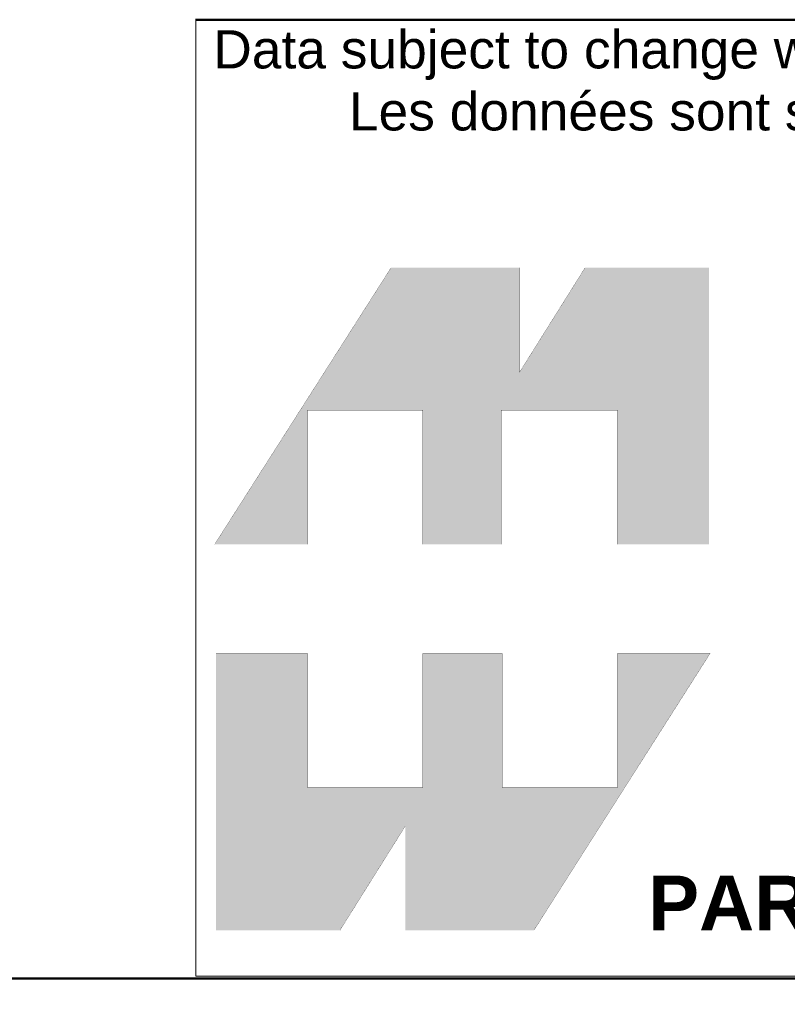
# Model space of a CAD drawing. Header units: inches. Extents: x 0 to 253, y 0 to 187.
# Tile 5 of 17: x 198 to 218, y 0 to 26. Entities that reach past the tile are written whole.
import ezdxf
from ezdxf import colors
from ezdxf.entities.mleader import LeaderData, LeaderLine
from ezdxf.math import Vec2, Vec3

# ---------------------------------------------------------------- set-up
doc = ezdxf.new("R2010")
doc.units = ezdxf.units.IN
doc.header["$MEASUREMENT"] = 0
doc.layers.add('Default', color=7, linetype='Continuous')

# ---------------------------------------------------------------- blocks, each defined once
blk = doc.blocks.new('_DOT')
at = {"color": 0}
blk.add_line((0, 0), (-1, 0), dxfattribs=at)
at = {"color": 0, "const_width": 0.333}
blk.add_lwpolyline([(-0.1665, 0, 1), (0.1665, 0, 1)], format="xyb", close=True, dxfattribs=at)
blk = doc.blocks.new('Block1')
at = {"layer": 'Default', "linetype": 'Continuous', "lineweight": 5}
for points in [[(-0.0026, 0.7074), (0.1678, 0.7074), (0.1678, 0.9533), (0.3791, 0.9533), (0.3791, 0.7074), (0.5228, 0.7074), (0.5228, 0.9533), (0.7357, 0.9533), (0.7357, 0.7074), (0.9035, 0.7074), (0.9035, 1.2145), (0.6765, 1.2145), (0.5564, 1.0231), (0.5564, 1.2145), (0.3209, 1.2145)], [(0.9056, 0.5076), (0.7357, 0.5076), (0.7357, 0.2617), (0.5244, 0.2617), (0.5244, 0.5076), (0.3791, 0.5076), (0.3791, 0.2617), (0.1678, 0.2617), (0.1678, 0.5076), (0, 0.5076), (0, 0), (0.2271, 0), (0.3471, 0.1914), (0.3471, 0), (0.5826, 0)]]:
    blk.add_hatch(color=7, dxfattribs=at).paths.add_polyline_path(points)
at = {"layer": 'Default', "color": 7, "linetype": 'Continuous', "lineweight": 35, "const_width": 0.00035}
for points in [[(-0.0026, 0.7074), (0.3209, 1.2145), (0.5564, 1.2145), (0.5564, 1.0231), (0.6765, 1.2145), (0.9035, 1.2145), (0.9035, 0.7074), (0.7357, 0.7074), (0.7357, 0.9533), (0.5228, 0.9533), (0.5228, 0.7074), (0.3791, 0.7074), (0.3791, 0.9533), (0.1678, 0.9533), (0.1678, 0.7074), (-0.0026, 0.7074)], [(0.9056, 0.5076), (0.5826, 0), (0.3471, 0), (0.3471, 0.1914), (0.2271, 0), (0, 0), (0, 0.5076), (0.1678, 0.5076), (0.1678, 0.2617), (0.3791, 0.2617), (0.3791, 0.5076), (0.5244, 0.5076), (0.5244, 0.2617), (0.7357, 0.2617), (0.7357, 0.5076), (0.9056, 0.5076)]]:
    blk.add_lwpolyline(points, close=True, dxfattribs=at)
blk = doc.blocks.new('Block13')
at = {"layer": 'Default', "color": 7, "linetype": 'Continuous', "lineweight": 9}
for p, q in [((0, 0), (0, 1.7525)), ((0, 1.7525), (3.5155, 1.7525)), ((3.5155, 0), (0, 0))]:
    blk.add_line(p, q, dxfattribs=at)
at = {"layer": 'Default', "color": 7}
blk.add_blockref('Block1', (0.0371, 0.0841), dxfattribs=at)
at = {"layer": 'Default', "attachment_point": 1}
for s, insert, char_height, width in [('{\\fArial|b0||i0||c0|p34;\\C7;\\H7.e-002;\\W1.;\\T1.;Data subject to change without notice. Isometric drawing not to scale.}', (0.0321, 1.7338), 0.07, 3.484116), ('{\\fArial|b0||i0||c0|p34;\\C7;\\H7.e-002;\\W1.;\\T1.;Les données sont sujettes à changement sans préavis.}', (0.2806, 1.6201), 0.07, 3.235631), ('{\\fArial|b1||i0||c0|p34;\\C7;\\H0.1;\\W1.;PART NO. \\P}', (0.8294, 0.1844), 0.1, 0.655523)]:
    blk.add_mtext(s, dxfattribs=dict(at, insert=insert, char_height=char_height, width=width))
blk = doc.blocks.new('Block11')
at = {"layer": 'Default', "color": 7}
blk.add_blockref('Block13', (0, 0), dxfattribs=at)
blk = doc.blocks.new('Block10')
at = {"layer": 'Default', "color": 7}
blk.add_blockref('Block11', (0, 0), dxfattribs=at)
blk = doc.blocks.new('Block222')
at = {"layer": 'Default', "color": 7, "linetype": 'Continuous', "lineweight": 9}
blk.add_line((121.713, -88.163), (174.446, -88.163), dxfattribs=at)
at = {"layer": 'Default', "color": 7, "xscale": 15, "yscale": 15, "zscale": 15}
blk.add_blockref('Block10', (121.713, -88.163), dxfattribs=at)

msp = doc.modelspace()

# ---------------------------------------------------------------- linework, layer by layer
at = {"layer": 'Default', "color": 7, "linetype": 'Continuous', "lineweight": 50}
for p, q in [((202.79, 25.984), (253.463, 25.975)), ((0.354, 0.682), (253.394, 0.682))]:
    msp.add_line(p, q, dxfattribs=at)

# ---------------------------------------------------------------- block references
at = {"layer": 'Default', "color": 7, "xscale": 0.96, "yscale": 0.96, "zscale": 0.96}
msp.add_blockref('Block222', (85.951, 85.376), dxfattribs=at)

# ---------------------------------------------------------------- leaders
at = {"layer": 'Default', "color": 7, "linetype": 'Continuous', "lineweight": 35}
ml = msp.add_multileader_mtext('Standard', dxfattribs=at)
ml.set_content('{\\pxsm0.9;\\fArial|b1||i0||c0|p34;\\W1.;DNRR63HDW\\P}', color=7)
ml.set_leader_properties()
ml.set_arrow_properties(name='DOT')
ml.build(insert=Vec2(0, 0))
ml.multileader.update_dxf_attribs({"leader_type": 0, "dogleg_length": 0, "arrow_head_size": 2.5})
ctx = ml.context
ctx.base_point, ctx.char_height, ctx.arrow_head_size, ctx.landing_gap_size = Vec3(226.284, 3.547), 2.5, 2.5, 0.875
notes = []
notes.append((ctx, [(0, (0, 0, 0), (0, 0), (1, 0), 1, [])]))
ctx.mtext.insert = Vec3(226.374, 4.818)
for ctx, leaders in notes:
    for number, flags, end, landing, length, lines in leaders:
        leader = LeaderData()
        leader.index, (leader.has_last_leader_line, leader.has_dogleg_vector, leader.attachment_direction) = number, flags
        leader.last_leader_point, leader.dogleg_vector, leader.dogleg_length = Vec3(end), Vec3(landing), length
        for number, points, colour, breaks in lines:
            line = LeaderLine()
            line.index, line.vertices, line.color, line.breaks = number, Vec3.list(points), colors.encode_raw_color(colour), breaks
            leader.lines.append(line)
        ctx.leaders.append(leader)

doc.saveas('drawing.dxf')
